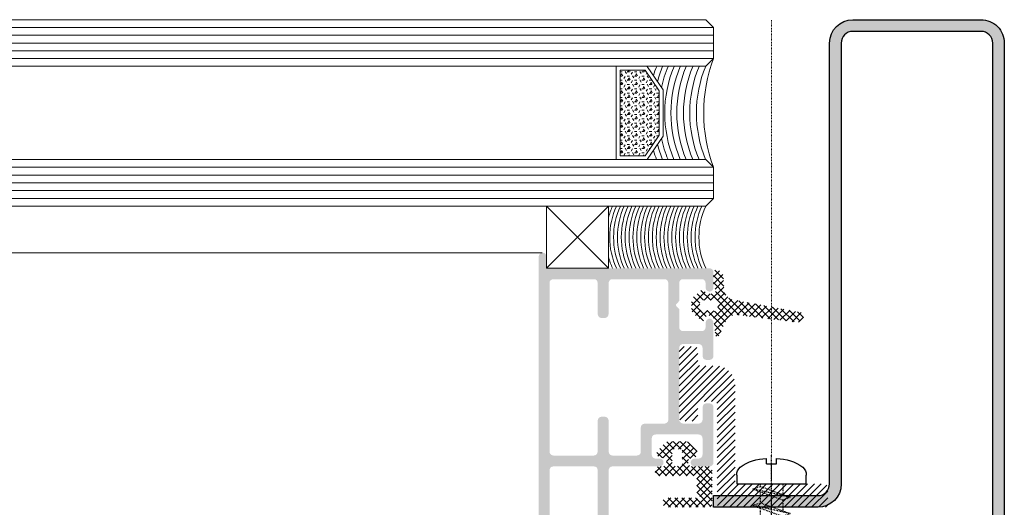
# Model space of a CAD drawing. Header units: millimetres. Extents: x -158258 to 126254, y -16359 to 60195.
# Tile 139 of 173: x -135261 to -135134, y 20916 to 20979. Entities that reach past the tile are written whole.
import ezdxf

# ---------------------------------------------------------------- set-up
doc = ezdxf.new("R2010")
doc.units = ezdxf.units.MM
doc.header["$LTSCALE"] = 0.1
doc.header["$MEASUREMENT"] = 0
doc.linetypes.add('CENTER', pattern=[2, 1.25, -0.25, 0.25, -0.25])
doc.linetypes.add('HIDDEN', pattern=[0.375, 0.25, -0.125])
for name, color, linetype, lineweight in [('2_Centerline', 1, 'CENTER', 15), ('3_Hatch', 8, 'Continuous', 0), ('4. Glass', 140, 'Continuous', 15)]:
    doc.layers.add(name, color=color, linetype=linetype, lineweight=lineweight)
for name, color, linetype in [('CENTER LINE', 8, 'CENTER'), ('DRY WALL LINE', 1, 'Continuous'), ('HARDWARES', 7, 'Continuous')]:
    doc.layers.add(name, color=color, linetype=linetype)
doc.layers.add('Glass in Section', color=7, linetype='Continuous', true_color=0x3affff)
pattern_1 = [(45, (-3600337.521175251, -1228450.962727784), (-0.4419417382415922, 0.4419417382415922), []), (135, (-3600337.521175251, -1228450.962727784), (-0.4419417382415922, -0.4419417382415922), [])]

# ---------------------------------------------------------------- blocks, each defined once
blk = doc.blocks.new('A$C23054C9A')
at = {"layer": '3_Hatch'}
h = blk.add_hatch(color=256, dxfattribs=at)
h.dxf.hatch_style = 1
h.paths.add_polyline_path([(10.36235835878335, 60.5273725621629), (10.36235835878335, 25.99274578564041), (10.32502586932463, 25.82786062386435), (10.21613944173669, 25.645346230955), (10.03258803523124, 25.53542278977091), (9.850073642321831, 25.51675654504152), (4.654635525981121, 25.51675654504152), (4.453454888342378, 25.53542278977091), (4.289606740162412, 25.645346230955), (4.197312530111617, 25.82786062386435), (4.16101705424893, 25.99274578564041), (4.16101705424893, 60.5273725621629), (4.197312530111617, 60.71092396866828), (4.289606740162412, 60.87477211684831), (4.453454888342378, 60.98469555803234), (4.654635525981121, 61.02202804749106), (9.850073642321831, 61.02202804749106), (10.03258803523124, 60.98469555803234), (10.21613944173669, 60.87477211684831), (10.32502586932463, 60.71092396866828)], flags=16)
h.paths.add_polyline_path([(4.16101705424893, 5.890237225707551), (4.106055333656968, 6.091417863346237), (3.996131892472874, 6.256303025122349), (3.84991297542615, 6.366226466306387), (3.648732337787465, 6.402521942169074), (3.246371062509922, 6.402521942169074), (3.063856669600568, 6.366226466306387), (2.898971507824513, 6.256303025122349), (2.789048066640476, 6.091417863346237), (2.752752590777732, 5.890237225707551), (2.752752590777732, 1.902919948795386), (2.69779087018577, 1.701739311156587), (2.587867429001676, 1.536854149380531), (2.441648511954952, 1.426930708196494), (2.240467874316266, 1.408264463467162), (-4.454491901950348, 1.408264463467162), (-4.637006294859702, 1.426930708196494), (-4.801891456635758, 1.536854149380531), (-4.911814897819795, 1.701739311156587), (-4.948110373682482, 1.902919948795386), (-4.948110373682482, 19.49896664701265), (-4.911814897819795, 19.70014728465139), (-4.801891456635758, 19.84636620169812), (-4.637006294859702, 19.95628964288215), (-4.454491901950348, 20.01125136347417), (-1.893068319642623, 20.01125136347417), (-1.710553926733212, 20.04754683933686), (-1.545668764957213, 20.15747028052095), (-1.435745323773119, 20.32235544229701), (-1.399449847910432, 20.50486983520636), (-1.399449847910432, 23.59620736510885), (-1.380783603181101, 23.7973880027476), (-1.271897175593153, 23.96227316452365), (-1.088345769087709, 24.07219660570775), (-0.88716513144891, 24.10849208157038), (2.240467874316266, 24.10849208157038), (2.441648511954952, 24.07219660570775), (2.587867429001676, 23.96227316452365), (2.69779087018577, 23.7973880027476), (2.752752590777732, 23.59620736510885), (2.752752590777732, 19.60889008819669), (2.789048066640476, 19.40770945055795), (2.898971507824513, 19.26149053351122), (3.063856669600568, 19.15156709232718), (3.246371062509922, 19.11527161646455), (3.648732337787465, 19.11527161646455), (3.84991297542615, 19.15156709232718), (3.996131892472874, 19.26149053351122), (4.106055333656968, 19.40770945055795), (4.16101705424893, 19.60889008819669), (4.16101705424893, 23.59620736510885), (4.197312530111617, 23.7973880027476), (4.289606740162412, 23.96227316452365), (4.453454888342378, 24.07219660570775), (4.654635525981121, 24.10849208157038), (9.850073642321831, 24.10849208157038), (10.03258803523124, 24.07219660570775), (10.21613944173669, 23.96227316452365), (10.32502586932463, 23.7973880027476), (10.36235835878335, 23.59620736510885), (10.36235835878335, 1.902919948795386), (10.32502586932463, 1.701739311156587), (10.21613944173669, 1.536854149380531), (10.03258803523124, 1.426930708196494), (9.850073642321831, 1.408264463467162), (4.654635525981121, 1.408264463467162), (4.453454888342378, 1.426930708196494), (4.289606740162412, 1.536854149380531), (4.197312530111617, 1.701739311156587), (4.16101705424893, 1.902919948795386)], flags=16)
h.paths.add_polyline_path([(-6.045270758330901, 4.536934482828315), (-6.35637483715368, 4.225830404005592), (-6.35637483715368, 1.902919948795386), (-6.3937073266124, 1.701739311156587), (-6.502593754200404, 1.536854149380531), (-6.667478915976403, 1.426930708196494), (-6.868659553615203, 1.408264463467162), (-9.246531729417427, 1.408264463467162), (-9.447712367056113, 1.426930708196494), (-9.593931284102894, 1.536854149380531), (-9.70385472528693, 1.701739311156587), (-9.75881644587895, 1.902919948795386), (-9.75881644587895, 2.506461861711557), (-9.795111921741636, 2.688976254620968), (-9.905035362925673, 2.853861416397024), (-10.06992052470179, 2.963784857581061), (-10.25243491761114, 3.000080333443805), (-10.45361555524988, 2.963784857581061), (-10.61850071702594, 2.853861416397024), (-10.72842415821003, 2.688976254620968), (-10.76471963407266, 2.506461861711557), (-10.76471963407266, 0.493618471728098), (-10.72842415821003, 0.3111040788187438), (-10.61850071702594, 0.1462189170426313), (-10.45361555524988, 0.03629547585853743), (-10.25243491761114, -4.035882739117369e-12), (10.25243491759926, -4.035882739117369e-12), (10.453615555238, -0.05496172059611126), (10.59983447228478, -0.1648851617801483), (10.70975791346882, -0.3111040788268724), (10.76471963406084, -0.512284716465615), (10.76471963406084, -1.518187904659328), (10.80101510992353, -1.700702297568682), (10.89227230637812, -1.865587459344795), (11.05715746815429, -1.975510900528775), (11.25833810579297, -1.99314013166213), (11.44085249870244, -1.975510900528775), (11.6057376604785, -1.865587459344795), (11.71566110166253, -1.700702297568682), (11.75195657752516, -1.518187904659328), (11.75195657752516, 61.91800779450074), (11.71566110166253, 62.11918843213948), (11.6057376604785, 62.28407359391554), (11.44085249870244, 62.39296002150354), (11.25833810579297, 62.41162626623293), (-1.746849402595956, 62.41162626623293), (-1.948030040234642, 62.39296002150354), (-2.094248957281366, 62.28407359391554), (-2.20417239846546, 62.11918843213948), (-2.259134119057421, 61.91800779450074), (-2.259134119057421, 61.5156465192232), (-2.20417239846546, 61.3507613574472), (-2.094248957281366, 61.16824696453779), (-1.948030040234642, 61.05832352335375), (-1.746849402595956, 61.02202804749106), (2.240467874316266, 61.02202804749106), (2.441648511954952, 60.98469555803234), (2.587867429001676, 60.87477211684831), (2.69779087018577, 60.71092396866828), (2.752752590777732, 60.5273725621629), (2.752752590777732, 25.99274578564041), (2.69779087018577, 25.82786062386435), (2.587867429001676, 25.645346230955), (2.441648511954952, 25.53542278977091), (2.240467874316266, 25.51675654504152), (-3.832283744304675, 25.51675654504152), (-3.997168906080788, 25.48046106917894), (-4.088426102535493, 25.42549934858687), (-4.179683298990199, 25.37053762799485), (-4.23464501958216, 25.29794667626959), (-4.289606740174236, 25.22431871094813), (-4.308272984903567, 25.13306151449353), (-4.325902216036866, 25.05943354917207), (-4.325902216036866, 24.96817635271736), (-4.308272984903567, 24.87691915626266), (-4.289606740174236, 24.78566195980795), (-4.23464501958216, 24.7120339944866), (-4.179683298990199, 24.63944304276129), (-4.088426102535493, 24.58448132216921), (-3.997168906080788, 24.54818584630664), (-3.88724546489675, 24.51085335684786), (-3.302369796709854, 24.51085335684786), (-3.101189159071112, 24.4558916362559), (-2.953933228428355, 24.34700520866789), (-2.84504680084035, 24.19974927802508), (-2.807714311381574, 23.99856864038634), (-2.807714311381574, 21.9141713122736), (-2.84504680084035, 21.71299067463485), (-2.953933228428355, 21.5481055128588), (-3.101189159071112, 21.43818207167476), (-3.302369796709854, 21.40188659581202), (-8.86283669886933, 21.40188659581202), (-9.045351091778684, 21.43818207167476), (-9.21023625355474, 21.5481055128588), (-9.320159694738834, 21.71299067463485), (-9.356455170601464, 21.9141713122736), (-9.356455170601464, 23.99856864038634), (-9.320159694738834, 24.19974927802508), (-9.21023625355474, 24.34700520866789), (-9.045351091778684, 24.4558916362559), (-8.86283669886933, 24.51085335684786), (-8.331885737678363, 24.51085335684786), (-8.130705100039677, 24.54818584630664), (-7.984486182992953, 24.65707227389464), (-7.874562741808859, 24.80432820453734), (-7.819601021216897, 25.00550884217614), (-7.874562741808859, 25.20668947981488), (-7.984486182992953, 25.35290839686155), (-8.130705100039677, 25.46283183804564), (-8.331885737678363, 25.51675654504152), (-10.25243491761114, 25.51675654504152), (-10.45361555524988, 25.46283183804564), (-10.61850071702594, 25.35290839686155), (-10.72842415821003, 25.20668947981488), (-10.76471963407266, 25.00550884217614), (-10.76471963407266, 17.9081877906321), (-10.72842415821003, 17.70700715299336), (-10.61850071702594, 17.54212199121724), (-10.45361555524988, 17.43219855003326), (-10.25243491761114, 17.39590307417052), (-9.868739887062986, 17.39590307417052), (-9.667559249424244, 17.43219855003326), (-9.48504485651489, 17.54212199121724), (-9.41141689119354, 17.70700715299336), (-9.356455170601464, 17.9081877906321), (-9.356455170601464, 19.49896664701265), (-9.320159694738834, 19.70014728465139), (-9.21023625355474, 19.84636620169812), (-9.045351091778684, 19.95628964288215), (-8.86283669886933, 20.01125136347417), (-6.868659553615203, 20.01125136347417), (-6.667478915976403, 19.95628964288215), (-6.502593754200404, 19.84636620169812), (-6.3937073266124, 19.70014728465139), (-6.35637483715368, 19.49896664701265), (-6.35637483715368, 10.24362030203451), (-6.3937073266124, 10.06110590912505), (-6.502593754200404, 9.896220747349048), (-6.667478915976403, 9.786297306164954), (-6.868659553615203, 9.731335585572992), (-8.86283669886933, 9.731335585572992), (-9.045351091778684, 9.786297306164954), (-9.21023625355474, 9.896220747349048), (-9.320159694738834, 10.06110590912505), (-9.356455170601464, 10.24362030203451), (-9.356455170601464, 11.30448521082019), (-9.41141689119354, 11.4869996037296), (-9.48504485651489, 11.65188476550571), (-9.667559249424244, 11.76180820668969), (-9.868739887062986, 11.79810368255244), (-10.25243491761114, 11.79810368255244), (-10.45361555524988, 11.76180820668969), (-10.61850071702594, 11.65188476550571), (-10.72842415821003, 11.4869996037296), (-10.76471963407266, 11.30448521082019), (-10.76471963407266, 6.987397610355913), (-10.74709040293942, 6.859844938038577), (-10.70975791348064, 6.768587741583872), (-10.65479619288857, 6.694959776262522), (-10.59983447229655, 6.639998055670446), (-10.54590976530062, 6.585036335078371), (-10.47228179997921, 6.548740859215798), (-10.39865383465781, 6.512445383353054), (-10.32606288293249, 6.493779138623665), (-10.25243491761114, 6.493779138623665), (-10.16117772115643, 6.493779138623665), (-10.08858676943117, 6.530074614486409), (-10.01495880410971, 6.567407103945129), (-9.941330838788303, 6.603702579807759), (-9.887406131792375, 6.676293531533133), (-9.8324444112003, 6.74992149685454), (-9.75881644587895, 6.987397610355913), (-9.75881644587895, 7.590939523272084), (-9.70385472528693, 7.792120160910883), (-9.593931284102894, 7.957005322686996), (-9.447712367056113, 8.066928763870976), (-9.246531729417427, 8.085595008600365), (-6.868659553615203, 8.085595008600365), (-6.667478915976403, 8.066928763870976), (-6.502593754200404, 7.957005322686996), (-6.3937073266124, 7.792120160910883), (-6.35637483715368, 7.590939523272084), (-6.35637483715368, 5.268029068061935), (-6.045270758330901, 4.956924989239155), (-5.954013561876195, 4.829372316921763), (-5.954013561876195, 4.664487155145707)])
blk = doc.blocks.new('A$C096C0FB7')
at = {"layer": '3_Hatch'}
h = blk.add_hatch(dxfattribs=at)
h.set_pattern_fill('ANSI31', color=256, scale=5)
h.set_pattern_definition([(45, (-26191.75418318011, -15010.31870583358), (-0.4419417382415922, 0.4419417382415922), [])])
h.paths.add_polyline_path([(9.477403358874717, -15.45374932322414), (9.495029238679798, -15.59994044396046), (9.495029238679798, -17.31898213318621), (9.513691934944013, -17.46517325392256), (9.60493178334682, -17.57507579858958), (9.733497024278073, -17.66631564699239), (9.897314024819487, -17.70364103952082), (11.48882728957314, -17.70364103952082), (11.65368110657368, -17.66631564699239), (11.7812095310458, -17.57507579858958), (11.87244937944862, -17.46517325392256), (11.89111207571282, -17.31898213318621), (11.89111207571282, -8.486342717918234), (11.87244937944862, -8.339114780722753), (11.7812095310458, -8.211586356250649), (11.65368110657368, -8.120346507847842), (11.48882728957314, -8.101683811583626), (9.897314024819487, -8.101683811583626), (9.733497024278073, -8.120346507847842), (9.60493178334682, -8.211586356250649), (9.513691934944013, -8.339114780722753), (9.495029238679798, -8.486342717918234), (9.495029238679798, -10.20538440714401), (9.477403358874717, -10.35157552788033), (9.385126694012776, -10.49776664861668), (9.257598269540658, -10.57034380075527), (9.111407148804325, -10.6076691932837), (7.392365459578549, -10.6076691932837), (7.246174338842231, -10.57034380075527), (7.099983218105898, -10.49776664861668), (7.026369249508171, -10.35157552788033), (6.990080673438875, -10.20538440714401), (6.990080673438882, 2.614851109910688), (6.971417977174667, 2.761042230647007), (6.880178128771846, 2.889607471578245), (6.751612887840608, 2.980847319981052), (6.605421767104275, 2.999510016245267), (-6.873192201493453, 2.999510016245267), (-7.019383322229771, 2.980847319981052), (-7.146911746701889, 2.889607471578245), (-7.22052571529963, 2.761042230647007), (-7.256814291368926, 2.614851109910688), (-7.256814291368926, 0.4209474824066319), (-7.22052571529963, 0.2560936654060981), (-7.146911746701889, 0.1275284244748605), (-7.019383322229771, 0.03628857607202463), (-6.873192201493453, 2.700062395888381e-12), (4.301615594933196, 2.700062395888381e-12), (4.447806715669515, -0.01866269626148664), (4.575335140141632, -0.1099025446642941), (4.667611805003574, -0.237430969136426), (4.685237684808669, -0.4022847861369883), (4.685237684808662, -12.71033297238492), (4.703900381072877, -12.83889821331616), (4.721526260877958, -13.09499187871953), (4.77647753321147, -13.33242284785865), (4.850091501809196, -13.56985381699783), (4.941331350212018, -13.78965890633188), (5.05123389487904, -14.00946399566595), (5.197425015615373, -14.19194369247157), (5.343616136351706, -14.39308608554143), (5.50846995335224, -14.55793990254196), (5.690949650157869, -14.70413102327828), (5.892092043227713, -14.8503221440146), (6.111897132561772, -14.96022468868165), (6.331702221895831, -15.05146453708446), (6.569133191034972, -15.12404168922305), (6.806564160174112, -15.17899296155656), (7.062657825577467, -15.19765565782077), (7.191223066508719, -15.19765565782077), (9.111407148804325, -15.19765565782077), (9.257598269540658, -15.23394423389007), (9.385126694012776, -15.3075582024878)])
blk = doc.blocks.new('*U1030')
at = {"layer": 'CENTER LINE', "linetype": 'CENTER'}
blk.add_line((0, -19.12470507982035), (0, 3.774010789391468), dxfattribs=at)
at = {"layer": 'HARDWARES', "linetype": 'Continuous'}
for p, q in [((-0.6609298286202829, 2.613080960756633), (-0.6609298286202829, 3.274010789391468)), ((0.6609298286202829, 2.613080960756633), (-0.6609298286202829, 2.613080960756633)), ((0.6609298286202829, 2.613080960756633), (0.6609298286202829, 3.274010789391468)), ((-4.488571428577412, 0), (-4.488571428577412, 1.150185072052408)), ((4.488571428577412, 0), (-4.488571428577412, 0)), ((4.488571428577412, 1.150184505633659), (4.488571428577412, 0))]:
    blk.add_line(p, q, dxfattribs=at)
at = {"layer": 'HARDWARES'}
for p, q in [((4.488571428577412, 0), (-4.488571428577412, 0)), ((4.488571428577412, 0.817582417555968), (4.488571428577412, 0))]:
    blk.add_line(p, q, dxfattribs=at)
at = {"layer": 'HARDWARES', "linetype": 'HIDDEN'}
for p, q in [((1.440000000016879, 0), (1.440000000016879, -0.3061200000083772)), ((1.440000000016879, -1.004879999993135), (1.440000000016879, -2.408519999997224)), ((-1.440000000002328, -2.053199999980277), (-1.440000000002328, -3.456749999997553)), ((1.440000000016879, -3.107279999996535), (1.440000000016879, -4.510920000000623)), ((-1.440000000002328, -4.155599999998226), (-1.440000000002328, -5.559150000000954)), ((-1.440000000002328, -6.258000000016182), (-1.440000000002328, -7.661550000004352)), ((1.440000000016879, -5.209680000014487), (1.440000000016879, -6.613320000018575)), ((1.440000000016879, -7.312080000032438), (1.440000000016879, -8.715720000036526)), ((-1.440000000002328, -8.360400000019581), (-1.440000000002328, -9.763950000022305)), ((1.440000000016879, -9.414480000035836), (1.440000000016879, -10.81812000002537)), ((-1.440000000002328, -10.46280000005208), (-1.440000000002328, -11.8663500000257)), ((1.076159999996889, -15.31407514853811), (-1.811639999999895, -16.36515514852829)), ((1.986480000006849, -15.64551514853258), (-1.811639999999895, -16.36515514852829)), ((-1.811639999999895, -16.36515514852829), (-0.9011999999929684, -16.69647514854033)), ((-0.9011999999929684, -16.69647514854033), (1.986480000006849, -15.64551514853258)), ((1.076159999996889, -15.31407514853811), (1.986480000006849, -15.64551514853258))]:
    blk.add_line(p, q, dxfattribs=at)
for points in [[(-1.440000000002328, 1.45519e-11), (-1.440000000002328, -1.354349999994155)], [(2.400000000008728, -0.655559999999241), (1.440000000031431, -0.3061199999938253), (-2.399999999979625, -1.703759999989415), (2.400000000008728, -0.655559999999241), (-1.440000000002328, -2.053200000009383), (-2.399999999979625, -1.703759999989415)], [(2.400000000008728, -2.757960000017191), (1.440000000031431, -2.408519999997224), (-2.399999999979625, -3.806160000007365), (2.400000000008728, -2.757960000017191), (-1.440000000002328, -4.155599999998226), (-2.399999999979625, -3.806160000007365)], [(2.400000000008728, -4.860360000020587), (1.440000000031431, -4.510920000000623), (-2.399999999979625, -5.908560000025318), (2.400000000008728, -4.860360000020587), (-1.440000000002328, -6.258000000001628), (-2.399999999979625, -5.908560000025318)], [(2.400000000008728, -6.962760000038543), (1.440000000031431, -6.613320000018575), (-2.399999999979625, -8.010960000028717), (2.400000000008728, -6.962760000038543), (-1.440000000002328, -8.360400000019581), (-2.399999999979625, -8.010960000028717)], [(2.400000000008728, -9.06516000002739), (1.440000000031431, -8.715720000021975), (-2.399999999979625, -10.11336000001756), (2.400000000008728, -9.06516000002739), (-1.440000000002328, -10.46280000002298), (-2.399999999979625, -10.11336000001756)], [(2.400000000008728, -11.17120999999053), (1.440000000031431, -10.82176999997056), (-2.399999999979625, -12.21940999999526), (2.400000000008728, -11.17120999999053), (-1.440000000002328, -12.56885000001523), (-2.399999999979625, -12.21940999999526)], [(2.428054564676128, -13.28330415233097), (1.468054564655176, -12.93386415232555), (-2.371945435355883, -14.33150415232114), (2.428054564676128, -13.28330415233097), (-1.411945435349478, -14.68094415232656), (-2.371945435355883, -14.33150415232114)]]:
    blk.add_lwpolyline(points, dxfattribs=at)
at = {"layer": 'HARDWARES', "linetype": 'Continuous'}
for centre, radius, start, end in [((-0.7055913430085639, -2.297439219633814), 5.571559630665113, 89.54071651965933, 126.6337815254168), ((0.7055912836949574, -2.297439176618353), 5.571559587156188, 53.36621261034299, 90.45928287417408), ((-3.117142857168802, 1.150185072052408), 1.37142857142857, 131.7376037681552, 180), ((3.117142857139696, 1.150184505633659), 1.37142857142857, 0, 48.2623911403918)]:
    blk.add_arc(centre, radius, start, end, dxfattribs=at)
at = {"layer": 'HARDWARES', "linetype": 'HIDDEN'}
for centre, radius, start, end in [((15.43309956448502, -11.79904749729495), 16.79315957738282, 182.5080075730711, 187.2926171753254), ((-15.26299043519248, -11.79904749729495), 16.79315957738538, 356.0960692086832, 1.058428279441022), ((-15.34804499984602, -11.81309849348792), 16.79315957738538, 347.9668111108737, 353.6815361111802), ((15.34804499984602, -11.81309849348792), 16.79315957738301, 189.5794861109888, 194.562172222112), ((-15.34804499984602, -11.81309849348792), 16.79315957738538, 336.0565194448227, 345.4243000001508), ((15.34804499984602, -11.81309849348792), 16.79315957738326, 196.6931290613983, 203.9434805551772)]:
    blk.add_arc(centre, radius, start, end, dxfattribs=at)
blk = doc.blocks.new('*U1023')
at = {"layer": '3_Hatch'}
h = blk.add_hatch(color=256, dxfattribs=at)
h.dxf.hatch_style = 1
edge = h.paths.add_edge_path()
edge.add_line((28.50721872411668, 105.4719347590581), (28.50721872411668, 2.999999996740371))
edge.add_arc((27.00721872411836, 2.999999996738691), 1.49999999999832, -90.00000000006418, 6.417621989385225e-11, ccw=False)
edge.add_line((27.00721872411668, 1.499999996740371), (10.48276726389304, 1.499999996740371))
edge.add_arc((10.48276726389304, 2.999999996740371), 1.5, 180, 270, ccw=False)
edge.add_line((8.982767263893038, 2.999999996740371), (8.982767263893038, 59.77346118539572))
edge.add_arc((5.982767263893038, 59.77346118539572), 3, 0, 90)
edge.add_line((5.982767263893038, 62.77346118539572), (-7.482767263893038, 62.77346118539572))
edge.add_line((-7.482767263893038, 62.77346118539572), (-7.482767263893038, 61.27346118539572))
edge.add_line((-7.482767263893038, 61.27346118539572), (5.982767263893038, 61.27346118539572))
edge.add_arc((5.982767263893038, 59.77346118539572), 1.5, 0, 90, ccw=False)
edge.add_line((7.482767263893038, 59.77346118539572), (7.482767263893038, 2.999999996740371))
edge.add_arc((10.48276726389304, 2.999999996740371), 3, 180, 270)
edge.add_line((10.48276726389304, -3.259629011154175e-09), (27.00721872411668, -3.259629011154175e-09))
edge.add_arc((27.00721872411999, 2.99999999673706), 2.999999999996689, 269.9999999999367, 360.0000000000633)
edge.add_line((30.00721872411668, 2.999999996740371), (30.00721872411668, 105.4719347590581))
edge.add_line((30.00721872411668, 105.4719347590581), (28.50721872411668, 105.4719347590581))
h = blk.add_hatch(dxfattribs=at)
h.set_pattern_fill('ANSI37', color=256, scale=5)
h.set_pattern_definition(pattern_1)
edge = h.paths.add_edge_path(flags=16)
edge.add_line((-12.611846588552, 57.48166528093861), (-11.71182948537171, 57.48166528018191))
edge.add_arc((-11.71184658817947, 57.28166528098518), 0.1999999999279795, -3.335048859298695e-08, 89.99510040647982, ccw=False)
edge.add_line((-11.5118465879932, 57.28166528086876), (-11.51184658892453, 55.48847254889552))
edge.add_arc((-11.71184658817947, 55.48848926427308), 0.2000000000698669, 270.0000000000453, 359.9952113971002, ccw=False)
edge.add_line((-11.71184658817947, 55.28848926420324), (-12.61186431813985, 55.28848926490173))
edge.add_arc((-12.611846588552, 55.48848926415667), 0.2000000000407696, 179.9999999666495, 269.99492084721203, ccw=False)
edge.add_line((-12.81184658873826, 55.48848926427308), (-12.81184658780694, 57.28168272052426))
edge.add_arc((-12.611846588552, 57.28166528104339), 0.1999999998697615, 90.000000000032, 179.9950039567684, ccw=False)
edge = h.paths.add_edge_path()
edge.add_line((-10.37104661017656, 57.51675181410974), (-8.01577461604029, 57.51675181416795))
edge.add_arc((-8.012120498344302, 57.90530651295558), 0.388571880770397, 269.4611843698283, 344.3452443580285)
edge.add_line((-7.637962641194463, 57.80045421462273), (-7.63796264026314, 62.2734611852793))
edge.add_arc((-8.13796264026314, 62.2734611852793), 0.5, 0, 90)
edge.add_line((-8.13796264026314, 62.7734611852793), (-13.59231818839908, 62.77346118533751))
edge.add_arc((-13.43212323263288, 62.17343952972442), 0.6210381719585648, 104.9482813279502, 255.0363781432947)
edge.add_line((-13.59247883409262, 61.5734607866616), (-9.734185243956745, 61.57345926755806))
edge.add_arc((-9.510029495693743, 61.39429408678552), 0.2869598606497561, -108.09004034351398, 141.3650469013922, ccw=False)
edge.add_arc((-9.4394834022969, 61.00105393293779), 0.1999999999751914, 142.9634765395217, 179.9999997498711)
edge.add_line((-9.639483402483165, 61.00105393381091), (-9.639483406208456, 58.87185381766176))
edge.add_arc((-9.837962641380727, 58.89647074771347), 0.2000000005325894, 296.0260473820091, 352.9298398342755, ccw=False)
edge.add_line((-9.750206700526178, 58.71675181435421), (-14.6160756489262, 58.71675181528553))
edge.add_arc((-14.3662041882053, 58.11675181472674), 0.6499505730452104, 112.6094053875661, 247.3905946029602)
edge.add_line((-14.61607564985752, 57.51675181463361), (-13.95264656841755, 57.51675181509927))
edge.add_arc((-14.24563530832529, 56.87822906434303), 0.7025337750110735, 9.153519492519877, 65.35178532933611, ccw=False)
edge.add_arc((-14.07614925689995, 56.93439016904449), 0.5270421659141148, -79.16036214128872, 6.055455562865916, ccw=False)
edge.add_line((-13.97703327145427, 56.41675181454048), (-14.35523446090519, 56.41675181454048))
edge.add_arc((-14.09846214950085, 55.76282392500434), 0.7025337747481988, 111.4380253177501, 167.6362901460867)
edge.add_arc((-14.26730627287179, 55.82757227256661), 0.5244421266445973, 170.5976927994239, 213.7552192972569)
edge.add_line((-14.70333742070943, 55.53616811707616), (-13.65952324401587, 54.42753462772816))
edge.add_arc((-13.21102023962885, 55.08998810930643), 0.7999997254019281, 235.9006951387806, 269.998701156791)
edge.add_line((-13.21103837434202, 54.28998838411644), (-11.13924271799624, 54.28998838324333))
edge.add_arc((-11.12595784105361, 55.05923349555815), 0.7693598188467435, 269.0105992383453, 315.7354964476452)
edge.add_line((-10.57499982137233, 54.52224207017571), (-9.620355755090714, 55.53616811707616))
edge.add_arc((-10.056386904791, 55.82757227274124), 0.524442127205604, 326.2447807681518, 369.4023071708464)
edge.add_arc((-10.22523102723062, 55.7628239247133), 0.7025337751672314, 12.3637098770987, 68.56197466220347)
edge.add_line((-9.968458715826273, 56.41675181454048), (-10.34665990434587, 56.41675181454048))
edge.add_arc((-10.24754391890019, 56.93439016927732), 0.5270421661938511, 173.9445426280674, 259.1603621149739, ccw=False)
edge.add_arc((-10.07805786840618, 56.87822906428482), 0.7025337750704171, 114.64821485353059, 170.8464791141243, ccw=False)
h = blk.add_hatch(dxfattribs=at)
h.set_pattern_fill('ANSI37', color=256, scale=5)
h.set_pattern_definition(pattern_1)
edge = h.paths.add_edge_path(flags=16)
edge.add_arc((-7.236980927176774, 36.30894600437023), 0.2999999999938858, 258.0269373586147, 359.99999998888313, ccw=False)
edge.add_line((-7.299216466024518, 36.01547243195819), (-7.721310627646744, 36.10498392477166))
edge.add_arc((-7.94950760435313, 35.02891415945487), 1.099999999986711, 78.02693730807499, 93.13559899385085)
edge.add_line((-8.009676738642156, 36.1272673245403), (-8.930490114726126, 36.07682403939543))
edge.add_arc((-8.946899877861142, 36.37637490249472), 0.2999999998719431, 180, 273.13559882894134, ccw=False)
edge.add_line((-9.246899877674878, 36.37637490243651), (-9.246899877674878, 37.1598427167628))
edge.add_arc((-8.946899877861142, 37.1598427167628), 0.2999999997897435, 86.8644011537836, 180, ccw=False)
edge.add_line((-8.930490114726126, 37.45939357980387), (-8.009676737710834, 37.40895029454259))
edge.add_arc((-7.94950760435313, 38.50730345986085), 1.100000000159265, 266.8644010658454, 281.973062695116)
edge.add_line((-7.721310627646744, 37.43123369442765), (-7.299216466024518, 37.52074518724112))
edge.add_arc((-7.236980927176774, 37.22727161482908), 0.3000000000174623, 0, 101.97306264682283, ccw=False)
edge.add_line((-6.936980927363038, 37.22727161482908), (-6.936980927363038, 36.30894600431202))
edge = h.paths.add_edge_path()
edge.add_line((-7.482767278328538, 32.23680912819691), (-7.187342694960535, 32.23680912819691))
edge.add_arc((-7.187342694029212, 33.23680912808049), 0.9999999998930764, 269.99999999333, 357.6074566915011)
edge.add_line((-6.188214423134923, 33.19506350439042), (-6.129055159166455, 34.61096503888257))
edge.add_arc((-4.629132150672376, 34.5957673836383), 1.500000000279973, 100.5196867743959, 179.4194823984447, ccw=False)
edge.add_line((-4.902992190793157, 36.07055573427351), (4.09712244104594, 37.74182724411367))
edge.add_arc((3.252632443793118, 38.05399455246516), 0.900339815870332, 339.7130727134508, 448.9824884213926)
edge.add_line((3.268620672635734, 38.95419239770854), (-4.381879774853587, 38.00932509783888))
edge.add_arc((-4.569991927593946, 39.49748295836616), 1.499999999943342, 210.0389735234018, 277.20432374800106, ccw=False)
edge.add_line((-5.868519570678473, 38.74659950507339), (-6.782512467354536, 40.66519506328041))
edge.add_arc((-7.016644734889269, 40.52959541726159), 0.2705645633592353, 30.07763357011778, 142.7871528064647)
edge.add_line((-7.23212081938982, 40.69322683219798), (-7.425902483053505, 38.58396169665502))
edge.add_arc((-8.043368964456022, 38.73083707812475), 0.6346945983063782, 228.0875391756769, 346.6198360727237, ccw=False)
edge.add_line((-8.467341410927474, 38.25851875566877), (-8.572558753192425, 38.583200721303))
edge.add_arc((-8.850313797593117, 38.4698334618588), 0.3000000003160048, 22.20309899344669, 130.0000000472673)
edge.add_line((-9.043150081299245, 38.69964679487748), (-10.01915615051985, 37.88068046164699))
edge.add_arc((-9.504926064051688, 37.26784490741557), 0.7999999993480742, 129.9999998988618, 180)
edge.add_line((-10.3049260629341, 37.26784490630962), (-10.3049260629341, 36.26837271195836))
edge.add_arc((-9.504926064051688, 36.26837271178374), 0.7999999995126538, 179.9999999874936, 230.0000000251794)
edge.add_line((-10.01915615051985, 35.6555371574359), (-9.043150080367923, 34.83657082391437))
edge.add_arc((-8.850313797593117, 35.06638415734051), 0.3000000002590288, 230.000000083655, 337.7969010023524)
edge.add_line((-8.572558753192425, 34.9530168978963), (-8.467341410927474, 35.21080426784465))
edge.add_arc((-8.207533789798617, 35.06080426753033), 0.2999999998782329, 78.02693719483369, 149.9999999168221, ccw=False)
edge.add_line((-8.14529825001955, 35.35427783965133), (-7.432771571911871, 35.20317570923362))
edge.add_arc((-7.495007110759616, 34.90970213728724), 0.2999999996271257, -29.64468497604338, 78.02693730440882, ccw=False)
edge.add_line((-7.2342742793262, 34.76131618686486), (-7.482767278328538, 34.32468264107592))
edge.add_line((-7.482767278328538, 34.32468264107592), (-7.482767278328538, 32.23680912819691))
h = blk.add_hatch(dxfattribs=at)
h.set_pattern_fill('HEX', color=256, scale=0.1, style=0)
h.set_pattern_definition([(180, (-3706876.272494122, -778767.528171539), (0, 0.5499260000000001), [0.3175, -0.635]), (59.99999999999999, (-3706876.272494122, -778767.528171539), (0.4762498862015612, -0.2749629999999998), [0.3174999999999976, -0.6349999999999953]), (120, (-3706876.589994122, -778767.528171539), (0.4762498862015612, 0.274963), [0.3174999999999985, -0.6349999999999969])])
h.paths.add_polyline_path([(-19.52568758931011, 17.51163282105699), (-16.28946674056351, 17.51163282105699), (-14.47373739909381, 14.85699332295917), (-14.47373739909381, 9.166272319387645), (-16.28946674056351, 6.511632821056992), (-19.52568758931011, 6.511632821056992)])
at = {"layer": '2_Centerline', "ltscale": 0.25}
blk.add_lwpolyline([(0, 230.776571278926), (0, 0)], dxfattribs=at)
at = {"layer": '3_Hatch'}
for p, q in [((-29.55627525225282, 30.00685215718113), (-100, 30.00685215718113)), ((-100, 22.99999530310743, 0.00234495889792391), (-7.482767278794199, 22.99999526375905)), ((-100, 21.99999530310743, 0.002344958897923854), (-7.482767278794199, 21.99999526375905)), ((-100, 20.99999530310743, 0.002344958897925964), (-7.482767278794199, 20.99999526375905)), ((-100, 19.99999530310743, 0.002344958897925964), (-7.482767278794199, 19.99999526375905)), ((-100, 18.99999530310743, 0.002344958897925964), (-7.482767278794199, 18.99999526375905)), ((-100, 5.000000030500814, 0.002344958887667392), (-7.482767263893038, 4.999999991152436)), ((-100, 4.000000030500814, 0.002344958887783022), (-7.482767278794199, 3.999999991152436)), ((-100, 3.000000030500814, 0.002344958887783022), (-7.482767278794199, 2.999999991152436)), ((-100, 2.000000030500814, 0.002344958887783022), (-7.482767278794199, 1.999999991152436)), ((-100, 1.000000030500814, 0.002344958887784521), (-7.482767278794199, 0.9999999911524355))]:
    blk.add_line(p, q, dxfattribs=at)
for points in [[(-29.01220654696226, 31.99999526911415), (-21.01220654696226, 31.99999526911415), (-21.01220654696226, 23.99999526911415), (-29.01220654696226, 23.99999526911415)], [(-29.01220654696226, 31.99999526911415), (-21.01220654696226, 23.99999526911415), (-21.01220654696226, 31.99999526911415), (-29.01220654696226, 23.99999526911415)]]:
    blk.add_lwpolyline(points, close=True, dxfattribs=at)
at = {"layer": '3_Hatch', "elevation": 0.003052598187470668}
for points in [[(-21.01220654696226, 30.54752144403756, -0.04036460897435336), (-20.48276726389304, 31.99999526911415)], [(-19.98276726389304, 23.99999527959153, -0.2184939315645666), (-19.98276726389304, 31.99999526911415)], [(-19.48276726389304, 23.99999527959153, -0.2184939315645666), (-19.48276726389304, 31.99999526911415)], [(-18.98276726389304, 23.99999527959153, -0.2184939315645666), (-18.98276726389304, 31.99999526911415)], [(-18.48276726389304, 23.99999527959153, -0.2184939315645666), (-18.48276726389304, 31.99999526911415)], [(-17.98276726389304, 23.99999527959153, -0.2184939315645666), (-17.98276726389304, 31.99999526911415)], [(-17.48276726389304, 23.99999527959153, -0.2184939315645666), (-17.48276726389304, 31.99999526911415)], [(-16.98276726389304, 23.99999527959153, -0.2184939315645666), (-16.98276726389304, 31.99999526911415)], [(-16.48276726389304, 23.99999527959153, -0.2184939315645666), (-16.48276726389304, 31.99999526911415)], [(-15.98276726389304, 23.99999527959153, -0.2184939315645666), (-15.98276726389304, 31.99999526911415)], [(-15.48276726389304, 23.99999527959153, -0.2184939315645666), (-15.48276726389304, 31.99999526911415)], [(-14.98276726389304, 23.99999527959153, -0.2184939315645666), (-14.98276726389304, 31.99999526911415)], [(-14.48276726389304, 23.99999527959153, -0.2184939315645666), (-14.48276726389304, 31.99999526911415)], [(-13.98276726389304, 23.99999527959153, -0.2184939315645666), (-13.98276726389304, 31.99999526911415)], [(-13.48276726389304, 23.99999527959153, -0.2184939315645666), (-13.48276726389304, 31.99999526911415)], [(-12.98276726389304, 23.99999527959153, -0.2184939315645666), (-12.98276726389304, 31.99999526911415)], [(-12.48276726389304, 23.99999527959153, -0.2184939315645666), (-12.48276726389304, 31.99999526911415)], [(-11.98276726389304, 23.99999527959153, -0.2184939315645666), (-11.98276726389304, 31.99999526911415)], [(-11.48276726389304, 23.99999527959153, -0.2184939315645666), (-11.48276726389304, 31.99999526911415)], [(-10.98276726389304, 23.99999527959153, -0.2184939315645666), (-10.98276726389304, 31.99999526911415)], [(-10.48276726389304, 23.99999527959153, -0.2184939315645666), (-10.48276726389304, 31.99999526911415)], [(-9.982767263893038, 23.99999527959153, -0.2184939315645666), (-9.982767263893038, 31.99999526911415)], [(-9.482767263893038, 23.99999527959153, -0.2184939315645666), (-9.482767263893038, 31.99999526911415)], [(-8.982767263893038, 23.99999527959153, -0.2184939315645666), (-8.982767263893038, 31.99999526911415)], [(-8.482767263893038, 23.99999527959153, -0.2184939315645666), (-8.482767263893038, 31.99999526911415)], [(-20.48276726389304, 23.99999527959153, -0.04036460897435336), (-21.01220654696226, 25.45246910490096, -0.04036460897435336)]]:
    blk.add_lwpolyline(points, format="xyb", dxfattribs=at)
at = {"layer": '3_Hatch', "elevation": 0.02015447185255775}
for points in [[(-20.02568758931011, 6.011632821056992), (-20.02568758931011, 18.01163282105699)], [(-16.02568758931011, 18.01163282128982), (-13.97373739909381, 15.01163282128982), (-13.97373739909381, 9.011632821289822), (-16.02568758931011, 6.011632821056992)]]:
    blk.add_lwpolyline(points, dxfattribs=at)
blk.add_lwpolyline([(-16.28946674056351, 6.511632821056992), (-19.52568758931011, 6.511632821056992), (-19.52568758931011, 17.51163282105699), (-16.28946674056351, 17.51163282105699), (-14.47373739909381, 14.85699332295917), (-14.47373739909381, 9.166272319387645)], close=True, dxfattribs=at)
at = {"layer": '3_Hatch'}
for centre, radius, start, end in [((-0.3927516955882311, 12.01163282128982, 0.02015447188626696), 15.60533442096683, 157.4345734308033, 161.945925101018), ((0.37613610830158, 12.01163282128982, 0.02015447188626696), 15.60533442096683, 157.4345734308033, 164.9477433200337), ((1.072101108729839, 12.01163282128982, 0.02015447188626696), 15.60533442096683, 157.4345734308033, 167.7859091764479), ((1.84098891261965, 12.01163282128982, 0.02015447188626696), 15.60533442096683, 157.4345734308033, 202.6116951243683), ((2.647233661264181, 12.01163282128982, 0.02015447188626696), 15.60533442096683, 157.4345734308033, 202.6116951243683), ((3.403327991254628, 12.01163282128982, 0.02015447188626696), 15.60533442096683, 157.4345734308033, 202.6116951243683), ((4.259979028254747, 12.01163282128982, 0.02015447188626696), 15.60533442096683, 157.4345734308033, 202.6116951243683), ((5.066223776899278, 12.01163282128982, 0.02015447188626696), 15.60533442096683, 157.4345734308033, 202.6116951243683), ((5.923012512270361, 11.99999762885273, 0.003052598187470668), 15.60533442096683, 157.4345734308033, 202.6116951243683), ((11.32833545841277, 11.99999763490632, 0.02625966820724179), 20.07131169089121, 159.5887325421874, 200.4112674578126), ((0.37613610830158, 12.01163282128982, 0.02015447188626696), 15.60533442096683, 195.0522566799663, 202.6116951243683), ((1.072101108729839, 12.01163282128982, 0.02015447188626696), 15.60533442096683, 192.2140908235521, 202.6116951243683), ((-0.3927516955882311, 12.01163282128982, 0.02015447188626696), 15.60533442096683, 198.054074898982, 202.6116951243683)]:
    blk.add_arc(centre, radius, start, end, dxfattribs=at)
at = {"layer": '4. Glass', "elevation": 0.003052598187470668}
for points in [[(-8.482767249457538, 23.99999526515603), (-100, 23.99999530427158)], [(-100, 17.99999530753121), (-8.482767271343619, 17.99999527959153), (-7.482767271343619, 18.99999527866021), (-7.482767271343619, 22.99999527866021), (-8.482767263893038, 23.99999527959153)], [(-8.4827672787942, 6.984919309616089e-09), (-7.482767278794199, 1.000000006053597), (-7.482767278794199, 5.000000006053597), (-8.482767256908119, 5.999999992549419), (-100, 6.000000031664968)], [(-100, 3.166496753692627e-08), (-8.4827672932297, -7.450580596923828e-09)]]:
    blk.add_lwpolyline(points, dxfattribs=at)
at = {"layer": 'Glass in Section'}
blk.add_lwpolyline([(28.50721872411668, 105.4719347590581), (28.50721872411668, 2.999999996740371, -0.4142135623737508), (27.00721872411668, 1.499999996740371), (10.48276726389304, 1.499999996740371, -0.414213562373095), (8.982767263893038, 2.999999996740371), (8.982767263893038, 59.77346118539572, 0.414213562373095), (5.982767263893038, 62.77346118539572), (-7.482767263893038, 62.77346118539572), (-7.482767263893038, 61.27346118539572), (5.982767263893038, 61.27346118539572, -0.414213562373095), (7.482767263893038, 59.77346118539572), (7.482767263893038, 2.999999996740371, 0.414213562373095), (10.48276726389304, -3.259629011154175e-09), (27.00721872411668, -3.259629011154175e-09, 0.4142135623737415), (30.00721872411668, 2.999999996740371), (30.00721872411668, 105.4719347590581)], format="xyb", close=True, dxfattribs=at)
at = {"layer": '3_Hatch', "xscale": -1}
for name, p in [('A$C23054C9A', (-18.2474869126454, 31.99999526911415)), ('A$C096C0FB7', (0, 59.77395116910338))]:
    blk.add_blockref(name, p, dxfattribs=at)
at = {"layer": 'HARDWARES', "rotation": 180}
blk.add_blockref('*U1030', (0, 59.77395116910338), dxfattribs=at)

msp = doc.modelspace()

# ---------------------------------------------------------------- block references
at = {"layer": 'DRY WALL LINE', "linetype": 'Continuous', "transparency": 33554687, "xscale": -1, "rotation": 180}
msp.add_blockref('*U1023', (-135163.9469638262, 20978.95285302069), dxfattribs=at)

doc.saveas('drawing.dxf')
